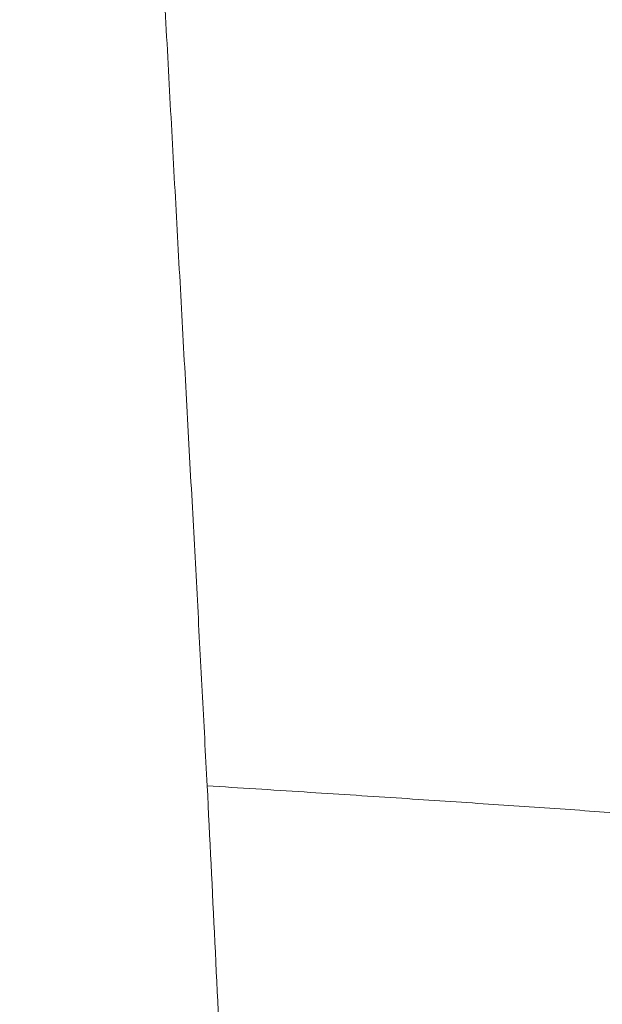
# Model space of a CAD drawing. Header units: millimetres. Extents: x 8 to 701, y 12 to 648.
# Tile 42 of 205: x 406.15 to 407.38, y 224.23 to 226.32. Entities that reach past the tile are written whole.
import ezdxf

# ---------------------------------------------------------------- set-up
doc = ezdxf.new("R2010")
doc.units = ezdxf.units.MM

msp = doc.modelspace()

# ---------------------------------------------------------------- linework, layer by layer
at = {"color": 252, "linetype": 'Continuous', "lineweight": 0}
for points, knots in [([(406.5457, 224.6958), (406.5422, 224.7626), (406.5352, 224.897), (406.5243, 225.1018), (406.513, 225.3115), (406.5012, 225.5267), (406.4892, 225.7459), (406.477, 225.9685), (406.4647, 226.1943), (406.4524, 226.4239), (406.44, 226.6582), (406.4276, 226.8966), (406.4151, 227.1385), (406.4026, 227.3821), (406.3902, 227.6268), (406.3778, 227.8709), (406.3655, 228.1138), (406.3533, 228.3552), (406.341, 228.596), (406.3286, 228.8373), (406.3161, 229.0786), (406.3037, 229.3194), (406.2913, 229.5576), (406.2791, 229.7927), (406.2671, 230.023), (406.2554, 230.2479), (406.2441, 230.4668), (406.2331, 230.6803), (406.2232, 230.8773), (406.2142, 231.0581), (406.206, 231.2232), (406.1983, 231.3822), (406.191, 231.5347), (406.184, 231.6803), (406.177, 231.8273), (406.17, 231.9748), (406.163, 232.1215), (406.1564, 232.2609), (406.1519, 232.351), (406.1497, 232.3959)], [0, 0, 0, 0, 0.0249304, 0.0502144, 0.0758369, 0.101793, 0.1280576, 0.1541325, 0.1804739, 0.2070711, 0.2339064, 0.2614517, 0.2892032, 0.3171549, 0.3452979, 0.3736197, 0.401594, 0.4297067, 0.4579366, 0.4862618, 0.5151788, 0.5441546, 0.5731734, 0.6022226, 0.6312931, 0.6598591, 0.6884222, 0.7169598, 0.745457, 0.7695951, 0.7936791, 0.8176968, 0.8416397, 0.8655052, 0.8892923, 0.9172117, 0.9449775, 0.9725741, 1, 1, 1, 1]), ([(406.5458, 224.696), (406.5566, 224.4752), (406.5782, 224.0334), (406.6106, 223.3753), (406.6432, 222.7207), (406.6758, 222.0699), (406.7083, 221.427), (406.7406, 220.7919), (406.7728, 220.165), (406.805, 219.5422), (406.8265, 219.1308), (406.8373, 218.9251)], [0, 0, 0, 0, 0.111772, 0.223625, 0.335549, 0.447534, 0.559569, 0.669643, 0.779746, 0.889868, 1, 1, 1, 1]), ([(408.0167, 224.5926), (407.9765, 224.596), (407.8923, 224.603), (407.7604, 224.6132), (407.6174, 224.624), (407.4634, 224.6351), (407.2993, 224.6466), (407.1254, 224.6585), (406.9417, 224.6707), (406.7473, 224.6833), (406.6141, 224.6917), (406.5458, 224.696)], [0, 0, 0, 0, 0.082095, 0.171731, 0.26891, 0.373633, 0.4859, 0.603507, 0.728392, 0.860557, 1, 1, 1, 1])]:
    msp.add_open_spline(points, degree=3, knots=knots, dxfattribs=at)

doc.saveas('drawing.dxf')
